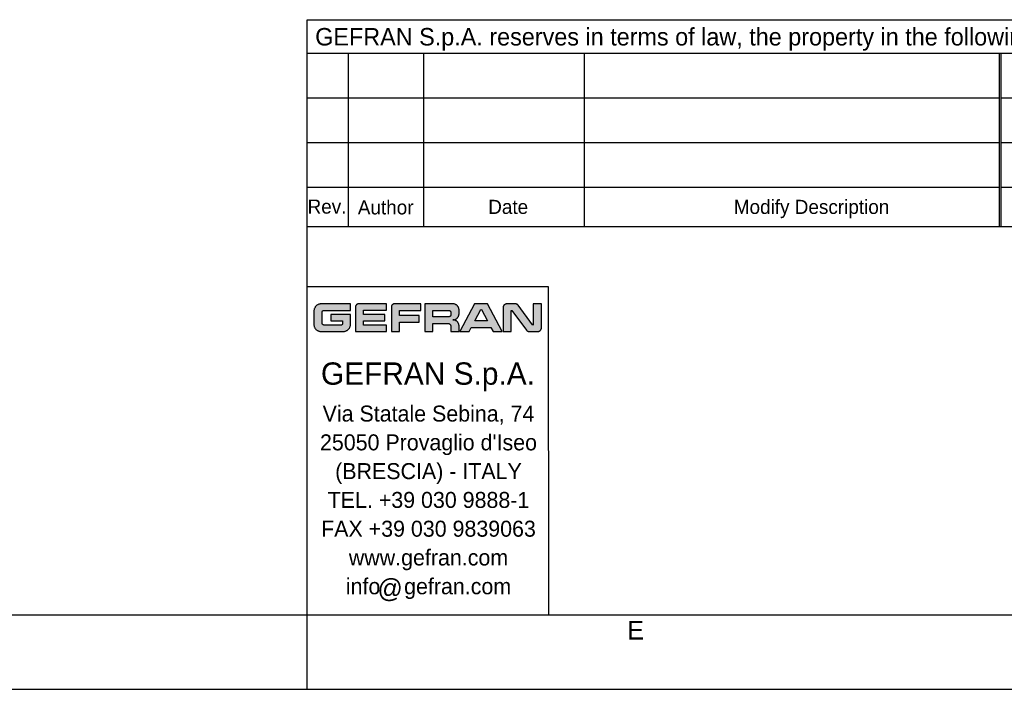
# Model space of a CAD drawing. Header units: millimetres. Extents: x 0 to 594, y 0 to 420.
# Tile 6 of 20: x 345 to 478, y 0 to 90. Entities that reach past the tile are written whole.
import ezdxf

# ---------------------------------------------------------------- set-up
doc = ezdxf.new("R2010")
doc.units = ezdxf.units.MM
doc.header["$LTSCALE"] = 32.67
doc.layers.get('0').update_dxf_attribs({"linetype": 'CONTINUOUS'})
doc.styles.add('TEXTSTYLE_2', font='trium.ttf')
doc.styles.add('TEXTSTYLE_3', font='trium.ttf')
doc.styles.add('TEXTSTYLE_4', font='triumb.ttf')

msp = doc.modelspace()

# ---------------------------------------------------------------- hatches: boundary and pattern name
at = {"linetype": 'CONTINUOUS'}
h = msp.add_hatch(color=2, dxfattribs=at)
h.paths.add_polyline_path([(415.101109, 48.137981), (415.148114, 48.15514), (415.193267, 48.176974), (415.236148, 48.203304), (415.27631, 48.233891), (415.313305, 48.268428), (415.336576, 48.294155), (415.367164, 48.334317), (415.393495, 48.377195), (415.415329, 48.422346), (415.432488, 48.469349), (415.444843, 48.517818), (415.452307, 48.567418), (415.454808, 48.617856), (415.454808, 51.839405), (414.359096, 51.839405), (414.359096, 49.045734), (414.356676, 49.029516), (414.349572, 49.014731), (414.33824, 49.002526), (414.334939, 49.000095), (414.320159, 48.99299), (414.30395, 48.990568), (414.28779, 48.99299), (414.28308, 48.994701), (414.269826, 49.002896), (414.260549, 49.014117), (412.322713, 51.652388), (412.294126, 51.68943), (412.263031, 51.721943), (412.227253, 51.75219), (412.188551, 51.778317), (412.147406, 51.800036), (412.104283, 51.817132), (412.059607, 51.829457), (412.013748, 51.836907), (411.967025, 51.839405), (410.809704, 51.839366), (410.759243, 51.836864), (410.709623, 51.829401), (410.661134, 51.817046), (410.614115, 51.799887), (410.56895, 51.778055), (410.526061, 51.751727), (410.485894, 51.721145), (410.460192, 51.697907), (410.425654, 51.660927), (410.395067, 51.620782), (410.368738, 51.57792), (410.346905, 51.532787), (410.329747, 51.485802), (410.317392, 51.437348), (410.30993, 51.387761), (410.307428, 51.337331), (410.307428, 48.115661), (411.40314, 48.115661), (411.40314, 50.909333), (411.40556, 50.925555), (411.412663, 50.940336), (411.415085, 50.943626), (411.427282, 50.954955), (411.442063, 50.962058), (411.458286, 50.964479), (411.474163, 50.962074), (411.488916, 50.954968), (411.501335, 50.943564), (411.50241, 50.942195), (413.432898, 48.314805), (413.460204, 48.276857), (413.467255, 48.268325), (413.499431, 48.23431), (413.535019, 48.204039), (413.573581, 48.17785), (413.61468, 48.156014), (413.657896, 48.13874), (413.702846, 48.12618), (413.749196, 48.118456), (413.796656, 48.115661), (414.952592, 48.115661), (415.003036, 48.118163), (415.052638, 48.125626)])
h.paths.add_polyline_path([(407.338076, 51.092822), (407.348018, 51.093722), (407.357962, 51.092822), (407.367433, 51.090161), (407.376264, 51.085804), (407.384237, 51.079841), (407.391098, 51.072419), (407.39644, 51.06405), (408.206725, 49.54006), (406.488991, 49.54006), (407.299517, 51.06405), (407.305021, 51.072621), (407.311733, 51.079829), (407.31973, 51.085797), (407.328587, 51.090159)])
h.paths.add_polyline_path([(403.800768, 49.718291), (403.859444, 49.738943), (403.916472, 49.763996), (403.971563, 49.793337), (404.02441, 49.82682), (404.074699, 49.864268), (404.122116, 49.905465), (404.159833, 49.943145), (404.20108, 49.99052), (404.23858, 50.040771), (404.272118, 50.093585), (404.301516, 50.148646), (404.326628, 50.205648), (404.34734, 50.264303), (404.363563, 50.324339), (404.375231, 50.385514), (404.382289, 50.447607), (404.384694, 50.510423), (404.384694, 51.009346), (404.382353, 51.072304), (404.375357, 51.134529), (404.363753, 51.195825), (404.347595, 51.25597), (404.326952, 51.314718), (404.301914, 51.371799), (404.272598, 51.426922), (404.23915, 51.479781), (404.201749, 51.530063), (404.160611, 51.577454), (404.122862, 51.615261), (404.07557, 51.656439), (404.02541, 51.693864), (403.972694, 51.727324), (403.917733, 51.756644), (403.860827, 51.781678), (403.802261, 51.802316), (403.7423, 51.818469), (403.681183, 51.830069), (403.619128, 51.837064), (403.556321, 51.839405), (399.779399, 51.839405), (399.779399, 48.116505), (400.875109, 48.116505), (400.875109, 49.214544), (402.857452, 49.214544), (402.902803, 49.212214), (402.947322, 49.205266), (402.990728, 49.19377), (403.032697, 49.17782), (403.072856, 49.157546), (403.110799, 49.13313), (403.146096, 49.104819), (403.17832, 49.072922), (403.180754, 49.070224), (403.20912, 49.03499), (403.233578, 48.997122), (403.253886, 48.957054), (403.269857, 48.915201), (403.281365, 48.871937), (403.288318, 48.8276), (403.290649, 48.782471), (403.290649, 48.116505), (404.38634, 48.116505), (404.38634, 48.848598), (404.383999, 48.911292), (404.377001, 48.973323), (404.365386, 49.034494), (404.349205, 49.094583), (404.328521, 49.153341), (404.30342, 49.210491), (404.274017, 49.265739), (404.240456, 49.31877), (404.20292, 49.369264), (404.161626, 49.416893), (404.122103, 49.456446), (404.074524, 49.497761), (404.024093, 49.535309), (403.971134, 49.568874), (403.915969, 49.598278), (403.858907, 49.623377), (403.800242, 49.644057), (403.740246, 49.660236), (403.679164, 49.671849), (403.617216, 49.678846), (403.554594, 49.681187), (403.61742, 49.683528), (403.679525, 49.690524), (403.740714, 49.70213)])
h.paths.add_polyline_path([(385.607346, 51.799589), (385.542016, 51.777654), (385.478099, 51.751024), (385.415855, 51.719774), (385.355566, 51.684009), (385.297534, 51.643864), (385.242076, 51.599513), (385.189516, 51.55117), (385.140175, 51.499084), (385.117968, 51.473126), (385.073965, 51.416088), (385.033978, 51.356186), (384.998226, 51.293772), (384.966898, 51.229204), (384.940139, 51.162828), (384.918062, 51.094982), (384.900752, 51.025976), (384.888263, 50.956095), (384.880631, 50.8856), (384.877878, 50.814719), (384.877878, 49.092208), (384.880482, 49.021872), (384.887929, 48.952646), (384.900156, 48.88467), (384.917099, 48.818108), (384.938688, 48.753137), (384.964847, 48.689958), (384.995484, 48.628788), (385.03049, 48.569864), (385.069736, 48.513431), (385.113067, 48.45975), (385.160299, 48.409084), (385.211225, 48.361694), (385.265608, 48.317837), (385.279898, 48.30732), (385.3382, 48.268262), (385.399273, 48.233291), (385.462823, 48.202586), (385.528558, 48.176297), (385.59619, 48.154553), (385.665445, 48.137459), (385.73606, 48.125098), (385.807794, 48.117539), (385.880422, 48.114838), (388.806446, 48.114838), (388.877066, 48.117437), (388.946941, 48.124899), (389.015886, 48.137178), (389.08369, 48.154227), (389.15012, 48.175983), (389.214924, 48.202366), (389.277827, 48.233278), (389.338536, 48.268588), (389.39675, 48.30814), (389.452164, 48.351744), (389.504472, 48.399183), (389.525224, 48.419963), (389.572588, 48.472336), (389.616114, 48.527808), (389.655583, 48.586074), (389.690808, 48.64683), (389.72163, 48.709772), (389.747922, 48.77461), (389.769584, 48.841071), (389.786539, 48.908898), (389.798723, 48.977862), (389.806087, 49.047754), (389.808589, 49.118386), (389.808456, 49.120816), (389.807924, 49.22592), (389.808085, 49.985681), (389.808589, 50.411655), (387.1816, 50.411655), (387.1816, 49.54006), (388.712878, 49.54006), (388.712878, 49.130832), (388.710478, 49.104773), (388.703359, 49.079769), (388.691694, 49.056422), (388.675792, 49.035471), (388.667112, 49.02679), (388.646161, 49.010889), (388.622814, 48.999224), (388.597808, 48.992105), (388.57175, 48.989705), (386.256385, 48.989223), (386.219177, 48.991644), (386.182765, 48.998864), (386.147585, 49.010787), (386.114153, 49.027262), (386.08305, 49.048038), (386.054922, 49.07272), (386.030392, 49.100747), (386.009938, 49.1315), (385.993866, 49.16441), (385.982377, 49.198958), (385.975596, 49.234706), (385.97361, 49.271296), (385.973712, 49.751082), (385.974622, 50.5698), (385.975286, 50.680094), (385.975416, 50.682526), (385.977838, 50.719854), (385.985047, 50.756256), (385.99694, 50.791328), (386.013362, 50.824589), (386.034076, 50.855501), (386.056823, 50.881568), (386.084665, 50.906286), (386.115365, 50.927014), (386.14837, 50.943431), (386.183162, 50.955315), (386.219292, 50.96252), (386.256385, 50.96494), (389.808589, 50.965342), (389.808589, 51.839405), (385.878595, 51.839405), (385.809649, 51.836711), (385.741354, 51.829155), (385.673861, 51.81677)])
h.paths.add_polyline_path([(390.767183, 51.819789), (390.726367, 51.80471), (390.687192, 51.785525), (390.650033, 51.762398), (390.615288, 51.735544), (390.598531, 51.72041), (390.568222, 51.688494), (390.541364, 51.653769), (390.518236, 51.616634), (390.499051, 51.577485), (390.483973, 51.536699), (390.473114, 51.494619), (390.466555, 51.451545), (390.464357, 51.407734), (390.464357, 48.115622), (394.623106, 48.115622), (394.623106, 48.987216), (391.560068, 48.987216), (391.560068, 49.54006), (394.411394, 49.54006), (394.411394, 50.416634), (391.560068, 50.416634), (391.560068, 50.966988), (394.626418, 50.966988), (394.626418, 51.839405), (390.89623, 51.839405), (390.852395, 51.837207), (390.809292, 51.830648)])
h.paths.add_polyline_path([(395.59435, 51.820353), (395.554067, 51.805704), (395.515358, 51.787062), (395.478582, 51.764578), (395.444117, 51.738456), (395.420288, 51.716897), (395.390785, 51.685131), (395.364661, 51.65067), (395.342178, 51.613901), (395.323536, 51.5752), (395.308888, 51.534927), (395.298341, 51.493407), (395.29197, 51.450927), (395.289835, 51.407734), (395.289835, 48.115661), (396.385546, 48.115661), (396.385546, 49.378216), (399.014422, 49.378216), (399.014422, 50.24979), (396.385546, 50.24979), (396.385546, 50.962833), (399.231452, 50.962833), (399.231452, 51.839405), (395.721566, 51.839405), (395.678366, 51.83727), (395.635878, 51.8309)])
h.paths.add_polyline_path([(403.047911, 50.093542), (403.024181, 50.090523), (403.000124, 50.089511), (400.875109, 50.089511), (400.875109, 50.964459), (403.000164, 50.964459), (403.024224, 50.963447), (403.047959, 50.960429), (403.071275, 50.955425), (403.09406, 50.948464), (403.116192, 50.93958), (403.137534, 50.928826), (403.15794, 50.916266), (403.177259, 50.901981), (403.195336, 50.886075), (403.203955, 50.877453), (403.219859, 50.85937), (403.234142, 50.840045), (403.246704, 50.81963), (403.257458, 50.798278), (403.266342, 50.776137), (403.273303, 50.753342), (403.278308, 50.730016), (403.281326, 50.706272), (403.282338, 50.682204), (403.282338, 50.372609), (403.281326, 50.348422), (403.278308, 50.324574), (403.273308, 50.301162), (403.266353, 50.278295), (403.25748, 50.256095), (403.246741, 50.234697), (403.234201, 50.214244), (403.219943, 50.194887), (403.204068, 50.176778), (403.195208, 50.167898), (403.177142, 50.15199), (403.157837, 50.137706), (403.137444, 50.125144), (403.116114, 50.11439), (403.093994, 50.105507), (403.071218, 50.098546)])
h.paths.add_polyline_path([(405.72542, 48.114838), (406.029977, 48.671818), (408.665738, 48.671818), (408.970276, 48.114838), (410.199546, 48.114838), (408.225113, 51.839405), (406.470602, 51.839405), (404.484486, 48.114838)])

# ---------------------------------------------------------------- linework, layer by layer
at = {"color": 2, "linetype": 'CONTINUOUS'}
for p, q in [((384, 90.052483), (570.213985, 90.052483)), ((384, 62.232228), (384, 90.052483)), ((384, 85.557965), (570.213985, 85.557965)), ((389.52166, 62.232228), (389.52166, 85.557965)), ((399.645025, 62.232228), (399.645025, 85.557965)), ((421.223146, 62.232228), (421.223146, 85.557965)), ((476.98035, 85.557965), (476.98035, 62.232228)), ((477.191693, 85.557965), (477.191693, 62.232228)), ((384, 79.553345), (477, 79.553345)), ((477.191693, 79.553345), (570.213985, 79.553345)), ((384, 73.548724), (477, 73.548724)), ((477.191693, 73.548724), (570.213985, 73.548724)), ((384, 67.544103), (477, 67.544103)), ((477.191693, 67.544103), (570.213985, 67.544103)), ((385.242076, 51.599513), (385.189516, 51.55117)), ((385.297534, 51.643864), (385.242076, 51.599513)), ((385.355566, 51.684009), (385.297534, 51.643864)), ((385.415855, 51.719774), (385.355566, 51.684009)), ((385.478099, 51.751024), (385.415855, 51.719774)), ((385.542016, 51.777654), (385.478099, 51.751024)), ((385.607346, 51.799589), (385.542016, 51.777654)), ((385.673861, 51.81677), (385.607346, 51.799589)), ((385.741354, 51.829155), (385.673861, 51.81677)), ((385.809649, 51.836711), (385.741354, 51.829155)), ((385.878595, 51.839405), (385.809649, 51.836711)), ((389.808589, 51.839405), (385.878595, 51.839405)), ((389.808589, 50.965342), (389.808589, 51.839405)), ((390.518236, 51.616634), (390.499051, 51.577485)), ((390.541364, 51.653769), (390.518236, 51.616634)), ((390.568222, 51.688494), (390.541364, 51.653769)), ((390.598531, 51.72041), (390.568222, 51.688494)), ((390.615288, 51.735544), (390.598531, 51.72041)), ((390.650033, 51.762398), (390.615288, 51.735544)), ((390.687192, 51.785525), (390.650033, 51.762398)), ((390.726367, 51.80471), (390.687192, 51.785525)), ((390.767183, 51.819789), (390.726367, 51.80471)), ((390.809292, 51.830648), (390.767183, 51.819789)), ((390.852395, 51.837207), (390.809292, 51.830648)), ((390.89623, 51.839405), (390.852395, 51.837207)), ((394.626418, 51.839405), (390.89623, 51.839405)), ((394.626418, 50.966988), (394.626418, 51.839405)), ((395.342178, 51.613901), (395.323536, 51.5752)), ((395.364661, 51.65067), (395.342178, 51.613901)), ((395.390785, 51.685131), (395.364661, 51.65067)), ((395.420288, 51.716897), (395.390785, 51.685131)), ((395.444117, 51.738456), (395.420288, 51.716897)), ((395.478582, 51.764578), (395.444117, 51.738456)), ((395.515358, 51.787062), (395.478582, 51.764578)), ((395.554067, 51.805704), (395.515358, 51.787062)), ((395.59435, 51.820353), (395.554067, 51.805704)), ((395.635878, 51.8309), (395.59435, 51.820353)), ((395.678366, 51.83727), (395.635878, 51.8309)), ((395.721566, 51.839405), (395.678366, 51.83727)), ((399.231452, 51.839405), (395.721566, 51.839405)), ((399.231452, 50.962833), (399.231452, 51.839405)), ((403.556321, 51.839405), (399.779399, 51.839405)), ((399.779399, 51.839405), (399.779399, 48.116505)), ((403.619128, 51.837064), (403.556321, 51.839405)), ((403.681183, 51.830069), (403.619128, 51.837064)), ((403.7423, 51.818469), (403.681183, 51.830069)), ((403.802261, 51.802316), (403.7423, 51.818469)), ((403.860827, 51.781678), (403.802261, 51.802316)), ((403.917733, 51.756644), (403.860827, 51.781678)), ((403.972694, 51.727324), (403.917733, 51.756644)), ((404.02541, 51.693864), (403.972694, 51.727324)), ((404.07557, 51.656439), (404.02541, 51.693864)), ((404.122862, 51.615261), (404.07557, 51.656439)), ((404.160611, 51.577454), (404.122862, 51.615261)), ((406.470602, 51.839405), (404.484486, 48.114838)), ((408.225113, 51.839405), (406.470602, 51.839405)), ((410.199546, 48.114838), (408.225113, 51.839405)), ((410.395067, 51.620782), (410.368738, 51.57792)), ((410.425654, 51.660927), (410.395067, 51.620782)), ((410.460192, 51.697907), (410.425654, 51.660927)), ((410.485894, 51.721145), (410.460192, 51.697907)), ((410.526061, 51.751727), (410.485894, 51.721145)), ((410.56895, 51.778055), (410.526061, 51.751727)), ((410.614115, 51.799887), (410.56895, 51.778055)), ((410.661134, 51.817046), (410.614115, 51.799887)), ((410.709623, 51.829401), (410.661134, 51.817046)), ((410.759243, 51.836864), (410.709623, 51.829401)), ((410.809704, 51.839366), (410.759243, 51.836864)), ((411.967025, 51.839405), (410.809704, 51.839366)), ((412.013748, 51.836907), (411.967025, 51.839405)), ((412.059607, 51.829457), (412.013748, 51.836907)), ((412.104283, 51.817132), (412.059607, 51.829457)), ((412.147406, 51.800036), (412.104283, 51.817132)), ((412.188551, 51.778317), (412.147406, 51.800036)), ((412.227253, 51.75219), (412.188551, 51.778317)), ((412.263031, 51.721943), (412.227253, 51.75219)), ((412.294126, 51.68943), (412.263031, 51.721943)), ((412.322713, 51.652388), (412.294126, 51.68943)), ((414.260549, 49.014117), (412.322713, 51.652388)), ((415.454808, 51.839405), (414.359096, 51.839405)), ((414.359096, 51.839405), (414.359096, 49.045734)), ((415.454808, 48.617856), (415.454808, 51.839405)), ((384.880631, 50.8856), (384.877878, 50.814719)), ((384.877878, 50.814719), (384.877878, 49.092208)), ((384.888263, 50.956095), (384.880631, 50.8856)), ((384.900752, 51.025976), (384.888263, 50.956095)), ((384.918062, 51.094982), (384.900752, 51.025976)), ((384.940139, 51.162828), (384.918062, 51.094982)), ((384.966898, 51.229204), (384.940139, 51.162828)), ((384.998226, 51.293772), (384.966898, 51.229204)), ((385.033978, 51.356186), (384.998226, 51.293772)), ((385.073965, 51.416088), (385.033978, 51.356186)), ((385.117968, 51.473126), (385.073965, 51.416088)), ((385.140175, 51.499084), (385.117968, 51.473126)), ((385.189516, 51.55117), (385.140175, 51.499084)), ((385.973712, 49.751082), (385.974622, 50.5698)), ((385.974622, 50.5698), (385.975286, 50.680094)), ((385.975286, 50.680094), (385.975416, 50.682526)), ((385.975416, 50.682526), (385.977838, 50.719854)), ((385.977838, 50.719854), (385.985047, 50.756256)), ((385.985047, 50.756256), (385.99694, 50.791328)), ((385.99694, 50.791328), (386.013362, 50.824589)), ((386.013362, 50.824589), (386.034076, 50.855501)), ((386.034076, 50.855501), (386.056823, 50.881568)), ((386.056823, 50.881568), (386.084665, 50.906286)), ((386.084665, 50.906286), (386.115365, 50.927014)), ((386.115365, 50.927014), (386.14837, 50.943431)), ((386.14837, 50.943431), (386.183162, 50.955315)), ((386.183162, 50.955315), (386.219292, 50.96252)), ((386.219292, 50.96252), (386.256385, 50.96494)), ((386.256385, 50.96494), (389.808589, 50.965342)), ((389.808589, 50.411655), (387.1816, 50.411655)), ((387.1816, 50.411655), (387.1816, 49.54006)), ((389.808085, 49.985681), (389.808589, 50.411655)), ((390.466555, 51.451545), (390.464357, 51.407734)), ((390.464357, 51.407734), (390.464357, 48.115622)), ((390.473114, 51.494619), (390.466555, 51.451545)), ((390.483973, 51.536699), (390.473114, 51.494619)), ((390.499051, 51.577485), (390.483973, 51.536699)), ((391.560068, 50.966988), (394.626418, 50.966988)), ((391.560068, 50.416634), (391.560068, 50.966988)), ((394.411394, 50.416634), (391.560068, 50.416634)), ((394.411394, 49.54006), (394.411394, 50.416634)), ((395.29197, 51.450927), (395.289835, 51.407734)), ((395.289835, 51.407734), (395.289835, 48.115661)), ((395.298341, 51.493407), (395.29197, 51.450927)), ((395.308888, 51.534927), (395.298341, 51.493407)), ((395.323536, 51.5752), (395.308888, 51.534927)), ((396.385546, 50.962833), (399.231452, 50.962833)), ((396.385546, 50.24979), (396.385546, 50.962833)), ((400.875109, 50.964459), (403.000164, 50.964459)), ((400.875109, 50.089511), (400.875109, 50.964459)), ((403.000164, 50.964459), (403.024224, 50.963447)), ((403.024224, 50.963447), (403.047959, 50.960429)), ((403.047959, 50.960429), (403.071275, 50.955425)), ((403.071275, 50.955425), (403.09406, 50.948464)), ((403.09406, 50.948464), (403.116192, 50.93958)), ((403.116192, 50.93958), (403.137534, 50.928826)), ((403.137534, 50.928826), (403.15794, 50.916266)), ((403.15794, 50.916266), (403.177259, 50.901981)), ((403.177259, 50.901981), (403.195336, 50.886075)), ((403.195336, 50.886075), (403.203955, 50.877453)), ((403.203955, 50.877453), (403.219859, 50.85937)), ((403.219859, 50.85937), (403.234142, 50.840045)), ((403.234142, 50.840045), (403.246704, 50.81963)), ((403.246704, 50.81963), (403.257458, 50.798278)), ((403.257458, 50.798278), (403.266342, 50.776137)), ((403.266353, 50.278295), (403.25748, 50.256095)), ((403.266342, 50.776137), (403.273303, 50.753342)), ((403.273308, 50.301162), (403.266353, 50.278295)), ((403.273303, 50.753342), (403.278308, 50.730016)), ((403.278308, 50.324574), (403.273308, 50.301162)), ((403.278308, 50.730016), (403.281326, 50.706272)), ((403.281326, 50.348422), (403.278308, 50.324574)), ((403.281326, 50.706272), (403.282338, 50.682204)), ((403.282338, 50.372609), (403.281326, 50.348422)), ((403.282338, 50.682204), (403.282338, 50.372609)), ((404.201749, 51.530063), (404.160611, 51.577454)), ((404.23915, 51.479781), (404.201749, 51.530063)), ((404.272598, 51.426922), (404.23915, 51.479781)), ((404.301914, 51.371799), (404.272598, 51.426922)), ((404.326952, 51.314718), (404.301914, 51.371799)), ((404.347595, 51.25597), (404.326952, 51.314718)), ((404.34734, 50.264303), (404.363563, 50.324339)), ((404.363753, 51.195825), (404.347595, 51.25597)), ((404.363563, 50.324339), (404.375231, 50.385514)), ((404.375357, 51.134529), (404.363753, 51.195825)), ((404.375231, 50.385514), (404.382289, 50.447607)), ((404.382353, 51.072304), (404.375357, 51.134529)), ((404.382289, 50.447607), (404.384694, 50.510423)), ((404.384694, 51.009346), (404.382353, 51.072304)), ((404.384694, 50.510423), (404.384694, 51.009346)), ((406.488991, 49.54006), (407.299517, 51.06405)), ((407.299517, 51.06405), (407.305021, 51.072621)), ((407.305021, 51.072621), (407.311733, 51.079829)), ((407.311733, 51.079829), (407.31973, 51.085797)), ((407.31973, 51.085797), (407.328587, 51.090159)), ((407.328587, 51.090159), (407.338076, 51.092822)), ((407.338076, 51.092822), (407.348018, 51.093722)), ((407.348018, 51.093722), (407.357962, 51.092822)), ((407.357962, 51.092822), (407.367433, 51.090161)), ((407.367433, 51.090161), (407.376264, 51.085804)), ((407.376264, 51.085804), (407.384237, 51.079841)), ((407.384237, 51.079841), (407.391098, 51.072419)), ((407.391098, 51.072419), (407.39644, 51.06405)), ((407.39644, 51.06405), (408.206725, 49.54006)), ((410.30993, 51.387761), (410.307428, 51.337331)), ((410.307428, 51.337331), (410.307428, 48.115661)), ((410.317392, 51.437348), (410.30993, 51.387761)), ((410.329747, 51.485802), (410.317392, 51.437348)), ((410.346905, 51.532787), (410.329747, 51.485802)), ((410.368738, 51.57792), (410.346905, 51.532787)), ((411.40314, 50.909333), (411.40556, 50.925555)), ((411.40314, 48.115661), (411.40314, 50.909333)), ((411.40556, 50.925555), (411.412663, 50.940336)), ((411.412663, 50.940336), (411.415085, 50.943626)), ((411.415085, 50.943626), (411.427282, 50.954955)), ((411.427282, 50.954955), (411.442063, 50.962058)), ((411.442063, 50.962058), (411.458286, 50.964479)), ((411.458286, 50.964479), (411.474163, 50.962074)), ((411.474163, 50.962074), (411.488916, 50.954968)), ((411.488916, 50.954968), (411.501335, 50.943564)), ((411.501335, 50.943564), (411.50241, 50.942195)), ((411.50241, 50.942195), (413.432898, 48.314805)), ((384.877878, 49.092208), (384.880482, 49.021872)), ((384.880482, 49.021872), (384.887929, 48.952646)), ((385.97361, 49.271296), (385.973712, 49.751082)), ((385.975596, 49.234706), (385.97361, 49.271296)), ((385.982377, 49.198958), (385.975596, 49.234706)), ((385.993866, 49.16441), (385.982377, 49.198958)), ((386.009938, 49.1315), (385.993866, 49.16441)), ((386.030392, 49.100747), (386.009938, 49.1315)), ((386.054922, 49.07272), (386.030392, 49.100747)), ((386.08305, 49.048038), (386.054922, 49.07272)), ((386.114153, 49.027262), (386.08305, 49.048038)), ((386.147585, 49.010787), (386.114153, 49.027262)), ((386.182765, 48.998864), (386.147585, 49.010787)), ((386.219177, 48.991644), (386.182765, 48.998864)), ((386.256385, 48.989223), (386.219177, 48.991644)), ((388.57175, 48.989705), (386.256385, 48.989223)), ((387.1816, 49.54006), (388.712878, 49.54006)), ((388.597808, 48.992105), (388.57175, 48.989705)), ((388.622814, 48.999224), (388.597808, 48.992105)), ((388.646161, 49.010889), (388.622814, 48.999224)), ((388.667112, 49.02679), (388.646161, 49.010889)), ((388.675792, 49.035471), (388.667112, 49.02679)), ((388.691694, 49.056422), (388.675792, 49.035471)), ((388.703359, 49.079769), (388.691694, 49.056422)), ((388.710478, 49.104773), (388.703359, 49.079769)), ((388.712878, 49.130832), (388.710478, 49.104773)), ((388.712878, 49.54006), (388.712878, 49.130832)), ((389.786539, 48.908898), (389.798723, 48.977862)), ((389.798723, 48.977862), (389.806087, 49.047754)), ((389.806087, 49.047754), (389.808589, 49.118386)), ((389.807924, 49.22592), (389.808085, 49.985681)), ((389.808456, 49.120816), (389.807924, 49.22592)), ((389.808589, 49.118386), (389.808456, 49.120816)), ((391.560068, 49.54006), (394.411394, 49.54006)), ((391.560068, 48.987216), (391.560068, 49.54006)), ((394.623106, 48.987216), (391.560068, 48.987216)), ((394.623106, 48.115622), (394.623106, 48.987216)), ((399.014422, 50.24979), (396.385546, 50.24979)), ((396.385546, 49.378216), (399.014422, 49.378216)), ((396.385546, 48.115661), (396.385546, 49.378216)), ((399.014422, 49.378216), (399.014422, 50.24979)), ((403.000124, 50.089511), (400.875109, 50.089511)), ((400.875109, 49.214544), (402.857452, 49.214544)), ((400.875109, 48.116505), (400.875109, 49.214544)), ((402.857452, 49.214544), (402.902803, 49.212214)), ((402.902803, 49.212214), (402.947322, 49.205266)), ((402.947322, 49.205266), (402.990728, 49.19377)), ((402.990728, 49.19377), (403.032697, 49.17782)), ((403.024181, 50.090523), (403.000124, 50.089511)), ((403.047911, 50.093542), (403.024181, 50.090523)), ((403.032697, 49.17782), (403.072856, 49.157546)), ((403.071218, 50.098546), (403.047911, 50.093542)), ((403.093994, 50.105507), (403.071218, 50.098546)), ((403.072856, 49.157546), (403.110799, 49.13313)), ((403.116114, 50.11439), (403.093994, 50.105507)), ((403.110799, 49.13313), (403.146096, 49.104819)), ((403.137444, 50.125144), (403.116114, 50.11439)), ((403.157837, 50.137706), (403.137444, 50.125144)), ((403.146096, 49.104819), (403.17832, 49.072922)), ((403.177142, 50.15199), (403.157837, 50.137706)), ((403.195208, 50.167898), (403.177142, 50.15199)), ((403.17832, 49.072922), (403.180754, 49.070224)), ((403.180754, 49.070224), (403.20912, 49.03499)), ((403.204068, 50.176778), (403.195208, 50.167898)), ((403.219943, 50.194887), (403.204068, 50.176778)), ((403.20912, 49.03499), (403.233578, 48.997122)), ((403.234201, 50.214244), (403.219943, 50.194887)), ((403.233578, 48.997122), (403.253886, 48.957054)), ((403.246741, 50.234697), (403.234201, 50.214244)), ((403.25748, 50.256095), (403.246741, 50.234697)), ((403.253886, 48.957054), (403.269857, 48.915201)), ((403.554594, 49.681187), (403.61742, 49.683528)), ((403.617216, 49.678846), (403.554594, 49.681187)), ((403.679164, 49.671849), (403.617216, 49.678846)), ((403.61742, 49.683528), (403.679525, 49.690524)), ((403.740246, 49.660236), (403.679164, 49.671849)), ((403.679525, 49.690524), (403.740714, 49.70213)), ((403.800242, 49.644057), (403.740246, 49.660236)), ((403.740714, 49.70213), (403.800768, 49.718291)), ((403.858907, 49.623377), (403.800242, 49.644057)), ((403.800768, 49.718291), (403.859444, 49.738943)), ((403.915969, 49.598278), (403.858907, 49.623377)), ((403.859444, 49.738943), (403.916472, 49.763996)), ((403.971134, 49.568874), (403.915969, 49.598278)), ((403.916472, 49.763996), (403.971563, 49.793337)), ((404.024093, 49.535309), (403.971134, 49.568874)), ((403.971563, 49.793337), (404.02441, 49.82682)), ((404.074524, 49.497761), (404.024093, 49.535309)), ((404.02441, 49.82682), (404.074699, 49.864268)), ((404.122103, 49.456446), (404.074524, 49.497761)), ((404.074699, 49.864268), (404.122116, 49.905465)), ((404.161626, 49.416893), (404.122103, 49.456446)), ((404.122116, 49.905465), (404.159833, 49.943145)), ((404.159833, 49.943145), (404.20108, 49.99052)), ((404.20292, 49.369264), (404.161626, 49.416893)), ((404.20108, 49.99052), (404.23858, 50.040771)), ((404.240456, 49.31877), (404.20292, 49.369264)), ((404.23858, 50.040771), (404.272118, 50.093585)), ((404.274017, 49.265739), (404.240456, 49.31877)), ((404.272118, 50.093585), (404.301516, 50.148646)), ((404.30342, 49.210491), (404.274017, 49.265739)), ((404.301516, 50.148646), (404.326628, 50.205648)), ((404.328521, 49.153341), (404.30342, 49.210491)), ((404.326628, 50.205648), (404.34734, 50.264303)), ((404.349205, 49.094583), (404.328521, 49.153341)), ((404.365386, 49.034494), (404.349205, 49.094583)), ((404.377001, 48.973323), (404.365386, 49.034494)), ((404.383999, 48.911292), (404.377001, 48.973323)), ((408.206725, 49.54006), (406.488991, 49.54006)), ((414.269826, 49.002896), (414.260549, 49.014117)), ((414.28308, 48.994701), (414.269826, 49.002896)), ((414.28779, 48.99299), (414.28308, 48.994701)), ((414.30395, 48.990568), (414.28779, 48.99299)), ((414.320159, 48.99299), (414.30395, 48.990568)), ((414.334939, 49.000095), (414.320159, 48.99299)), ((414.33824, 49.002526), (414.334939, 49.000095)), ((414.349572, 49.014731), (414.33824, 49.002526)), ((414.356676, 49.029516), (414.349572, 49.014731)), ((414.359096, 49.045734), (414.356676, 49.029516)), ((384.887929, 48.952646), (384.900156, 48.88467)), ((384.900156, 48.88467), (384.917099, 48.818108)), ((384.917099, 48.818108), (384.938688, 48.753137)), ((384.938688, 48.753137), (384.964847, 48.689958)), ((384.964847, 48.689958), (384.995484, 48.628788)), ((384.995484, 48.628788), (385.03049, 48.569864)), ((385.03049, 48.569864), (385.069736, 48.513431)), ((385.069736, 48.513431), (385.113067, 48.45975)), ((385.113067, 48.45975), (385.160299, 48.409084)), ((385.160299, 48.409084), (385.211225, 48.361694)), ((385.211225, 48.361694), (385.265608, 48.317837)), ((385.265608, 48.317837), (385.279898, 48.30732)), ((385.279898, 48.30732), (385.3382, 48.268262)), ((385.3382, 48.268262), (385.399273, 48.233291)), ((385.399273, 48.233291), (385.462823, 48.202586)), ((385.462823, 48.202586), (385.528558, 48.176297)), ((385.528558, 48.176297), (385.59619, 48.154553)), ((385.59619, 48.154553), (385.665445, 48.137459)), ((385.665445, 48.137459), (385.73606, 48.125098)), ((385.73606, 48.125098), (385.807794, 48.117539)), ((385.807794, 48.117539), (385.880422, 48.114838)), ((385.880422, 48.114838), (388.806446, 48.114838)), ((388.806446, 48.114838), (388.877066, 48.117437)), ((388.877066, 48.117437), (388.946941, 48.124899)), ((388.946941, 48.124899), (389.015886, 48.137178)), ((389.015886, 48.137178), (389.08369, 48.154227)), ((389.08369, 48.154227), (389.15012, 48.175983)), ((389.15012, 48.175983), (389.214924, 48.202366)), ((389.214924, 48.202366), (389.277827, 48.233278)), ((389.277827, 48.233278), (389.338536, 48.268588)), ((389.338536, 48.268588), (389.39675, 48.30814)), ((389.39675, 48.30814), (389.452164, 48.351744)), ((389.452164, 48.351744), (389.504472, 48.399183)), ((389.504472, 48.399183), (389.525224, 48.419963)), ((389.525224, 48.419963), (389.572588, 48.472336)), ((389.572588, 48.472336), (389.616114, 48.527808)), ((389.616114, 48.527808), (389.655583, 48.586074)), ((389.655583, 48.586074), (389.690808, 48.64683)), ((389.690808, 48.64683), (389.72163, 48.709772)), ((389.72163, 48.709772), (389.747922, 48.77461)), ((389.747922, 48.77461), (389.769584, 48.841071)), ((389.769584, 48.841071), (389.786539, 48.908898)), ((390.464357, 48.115622), (394.623106, 48.115622)), ((395.289835, 48.115661), (396.385546, 48.115661)), ((399.779399, 48.116505), (400.875109, 48.116505)), ((403.269857, 48.915201), (403.281365, 48.871937)), ((403.281365, 48.871937), (403.288318, 48.8276)), ((403.288318, 48.8276), (403.290649, 48.782471)), ((403.290649, 48.782471), (403.290649, 48.116505)), ((403.290649, 48.116505), (404.38634, 48.116505)), ((404.38634, 48.848598), (404.383999, 48.911292)), ((404.38634, 48.116505), (404.38634, 48.848598)), ((404.484486, 48.114838), (405.72542, 48.114838)), ((405.72542, 48.114838), (406.029977, 48.671818)), ((406.029977, 48.671818), (408.665738, 48.671818)), ((408.665738, 48.671818), (408.970276, 48.114838)), ((408.970276, 48.114838), (410.199546, 48.114838)), ((410.307428, 48.115661), (411.40314, 48.115661)), ((413.432898, 48.314805), (413.460204, 48.276857)), ((413.460204, 48.276857), (413.467255, 48.268325)), ((413.467255, 48.268325), (413.499431, 48.23431)), ((413.499431, 48.23431), (413.535019, 48.204039)), ((413.535019, 48.204039), (413.573581, 48.17785)), ((413.573581, 48.17785), (413.61468, 48.156014)), ((413.61468, 48.156014), (413.657896, 48.13874)), ((413.657896, 48.13874), (413.702846, 48.12618)), ((413.702846, 48.12618), (413.749196, 48.118456)), ((413.749196, 48.118456), (413.796656, 48.115661)), ((413.796656, 48.115661), (414.952592, 48.115661)), ((414.952592, 48.115661), (415.003036, 48.118163)), ((415.003036, 48.118163), (415.052638, 48.125626)), ((415.052638, 48.125626), (415.101109, 48.137981)), ((415.101109, 48.137981), (415.148114, 48.15514)), ((415.148114, 48.15514), (415.193267, 48.176974)), ((415.193267, 48.176974), (415.236148, 48.203304)), ((415.236148, 48.203304), (415.27631, 48.233891)), ((415.27631, 48.233891), (415.313305, 48.268428)), ((415.313305, 48.268428), (415.336576, 48.294155)), ((415.336576, 48.294155), (415.367164, 48.334317)), ((415.367164, 48.334317), (415.393495, 48.377195)), ((415.393495, 48.377195), (415.415329, 48.422346)), ((415.415329, 48.422346), (415.432488, 48.469349)), ((415.432488, 48.469349), (415.444843, 48.517818)), ((415.444843, 48.517818), (415.452307, 48.567418)), ((415.452307, 48.567418), (415.454808, 48.617856)), ((0, 0), (594, 0))]:
    msp.add_line(p, q, dxfattribs=at)
at = {"color": 7, "linetype": 'CONTINUOUS'}
for p, q in [((384, 62.232228), (570.213985, 62.232228)), ((384, 0), (384, 62.232228)), ((384, 54.187264), (416.380691, 54.187264)), ((416.380691, 54.187264), (416.412724, 10)), ((20, 10), (570.213985, 10))]:
    msp.add_line(p, q, dxfattribs=at)

# ---------------------------------------------------------------- texts
at = {"color": 2, "linetype": 'CONTINUOUS'}
for s, insert, char_height, width, attachment_point, line_spacing_factor, style in [('GEFRAN S.p.A. reserves in terms of law, the property in the following drawing: no copy to third parties without authorization', (385.056454, 88.93256), 2.35, 182.63851852, 1, 0.9, 'TEXTSTYLE_2'), ('Rev.', (384.033246, 65.868347), 1.9, 5.4537037, 1, 0.9, 'TEXTSTYLE_2'), ('Author', (390.784643, 65.763863), 1.9, 7.9237037, 1, 0.9, 'TEXTSTYLE_2'), ('Date', (408.308324, 65.828453), 1.9, 5.59444444, 1, 0.9, 'TEXTSTYLE_2'), ('Modify Description', (441.307394, 65.826923), 1.9, 22.18777778, 1, 0.9, 'TEXTSTYLE_2'), ('GEFRAN S.p.A.', (400.210245, 43.960021), 3, 31.14444444, 2, 0.9, 'TEXTSTYLE_4'), ("Via Statale Sebina, 74\\P25050 Provaglio d'Iseo\\P(BRESCIA) - ITALY\\PTEL. +39 030 9888-1\\PFAX +39 030 9839063\\Pwww.gefran.com\\Pinfo    gefran.com", (400.281333, 38.157645), 2.15, 31.18296296, 2, 1.08, 'TEXTSTYLE_3'), ('@', (393.428575, 14.845162), 2.5, 3.4537037, 1, 0.9, 'TEXTSTYLE_2'), ('E', (428.121321, 9.196912), 2.5, 2.30555556, 2, 0.9, 'TEXTSTYLE_2')]:
    msp.add_mtext(s, dxfattribs=dict(at, insert=insert, char_height=char_height, width=width, attachment_point=attachment_point, line_spacing_factor=line_spacing_factor, style=style))

doc.saveas('drawing.dxf')
